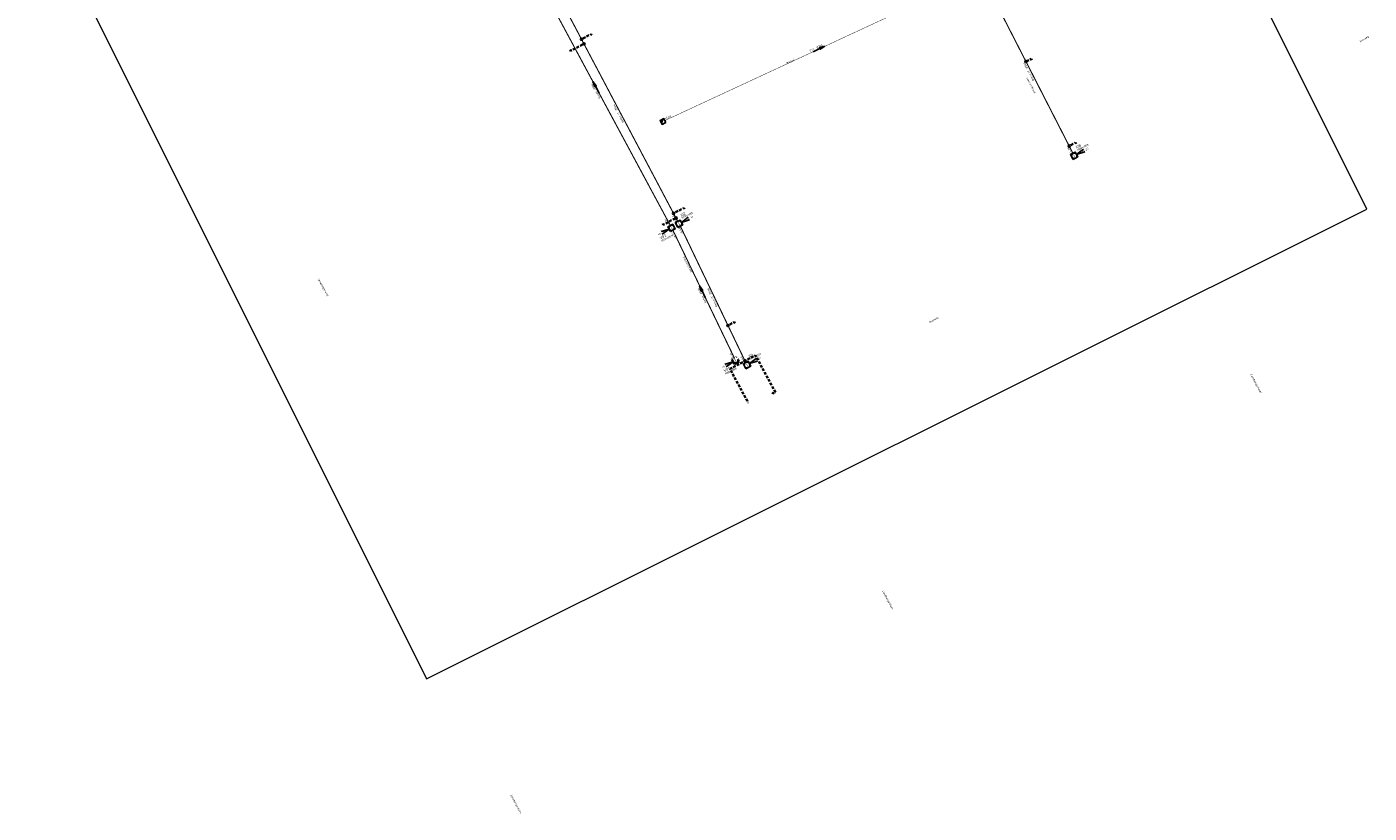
# Model space of a CAD drawing. Header units: metres. Extents: x 154356 to 156379, y 460545 to 462673.
# Tile 1 of 10: x 155170 to 155416, y 461362 to 461506. Entities that reach past the tile are written whole.
import ezdxf
from ezdxf.enums import TextEntityAlignment as Align

# ---------------------------------------------------------------- set-up
doc = ezdxf.new("R2010")
doc.units = ezdxf.units.M
for name, pattern in [('RI-GWA', [18.45, 6, -1.8, 1.75, -1.8, 1.75, -1.8, 1.75, -1.8]), ('RI-HWA-SO', [7.4, 5, -2.4]), ('RI-ITR', [10.4, 5, -1.8, 0, -1.8, 0, -1.8]), ('RI-VWA', [11, 5, -3, 0, -3])]:
    doc.linetypes.add(name, pattern=pattern)
for name, color, linetype, lineweight in [('N-OI-RI-VWA_RIOOLPUT-S', 34, 'Continuous', 25), ('N-WE-RI-GWA_DIAM-BOB-STROOMRICHTING-S', 253, 'Continuous', 25), ('N-WE-RI-GWA_RIOOLPUT_INSPECTIEPUT-S', 253, 'Continuous', 25), ('N-WE-RI-GWA_TRANSPORTLEIDING-G', 253, 'RI-GWA', 35)]:
    doc.layers.add(name, color=color, linetype=linetype, lineweight=lineweight)
for name, color, linetype, lineweight, true_color in [('N-OI-RI-VWA_TRANSPORTLEIDING-G', 20, 'RI-VWA', 35, 0xff3f00), ('N-WE-RI-HWA_HULPSTUK-S-200', 150, 'Continuous', 25, 0x007fff), ('N-WE-RI-HWA_RIOOLLEIDING_PVC_125-G', 150, 'RI-HWA-SO', 35, 0x007fff), ('N-WE-RI-ITR_DIAM-BOB-STROOMRICHTING-S', 7, 'Continuous', 25, 0x00a500), ('N-WE-RI-ITR_PUTDEKSELHOOGTE-S', 7, 'Continuous', 25, 0x00a500), ('N-WE-RI-ITR_PUTNUMMER-T25', 7, 'Continuous', 25, 0x00a500), ('N-WE-RI-ITR_RIOOLPUT-S-200', 7, 'Continuous', 25, 0x00a500), ('N-WE-RI-ITR_RIOOLPUT-T18', 7, 'Continuous', 18, 0x00a500), ('N-WE-RI-ITR_TRANSPORTLEIDING-G', 7, 'RI-ITR', 35, 0x00a500), ('N-WE-RI-VWA_DIAM-BOB-STROOMRICHTING-S', 20, 'Continuous', 25, 0xff3f00), ('N-WE-RI-VWA_PUTDEKSELHOOGTE-S', 20, 'Continuous', 25, 0xff3f00), ('N-WE-RI-VWA_PUTNUMMER-T50', 20, 'Continuous', 50, 0xff3f00), ('N-WE-RI-VWA_RIOOLPUT-T18', 20, 'Continuous', 18, 0xff3f00), ('X-XX-AL-T18', 1, 'Continuous', 18, 0xff0000)]:
    doc.layers.add(name, color=color, linetype=linetype, lineweight=lineweight, true_color=true_color)
doc.layers.add('X-XX-AL-HULPLIJN', color=4, linetype='Continuous', lineweight=18, plot=False)
doc.styles.add('NLCS-ISO', font='NLCS-ISO.ttf')
doc.styles.add('NLCS-ISO-M200-T18', font='NLCS-ISO.ttf', dxfattribs={"height": 0.36})
doc.styles.add('NLCS-ISO-M200-T25', font='NLCS-ISO.ttf', dxfattribs={"height": 0.5})

# ---------------------------------------------------------------- blocks, each defined once
blk = doc.blocks.new('SRI-PUT_INSPECTIE-SO')
at = {"flags": 128}
blk.add_lwpolyline([(-2, -2), (2, -2), (2, 2), (-2, 2)], close=True, dxfattribs=at)
blk.add_circle((0, 0), 2)
at = {"style": 'NLCS-ISO'}
blk.add_text('I', height=2.5, dxfattribs=at).set_placement((0, -0.01), align=Align.MIDDLE_CENTER)
blk = doc.blocks.new('*U17')
at = {"ltscale": 0.1}
blk.add_hatch(color=256, dxfattribs=at).paths.add_polyline_path([(8.5, 0), (3.5, -0.8), (3.5, 0.8)])
at = {"flags": 128}
blk.add_lwpolyline([(3.5, 0), (-3.5, 0)], dxfattribs=at)
at = {"ltscale": 0.1, "flags": 128}
blk.add_lwpolyline([(8.5, 0), (3.5, -0.8), (3.5, 0.8)], close=True, dxfattribs=at)
at = {"ltscale": 0.1, "style": 'NLCS-ISO'}
for tag, p in [('BOBL', (-134, 0)), ('MAT', (-1, 0.5))]:
    blk.add_attdef(tag, text='', height=1.8, dxfattribs=at).set_placement(p, align=Align.BOTTOM_RIGHT)
for tag, p in [('DIA', (1, 0.5)), ('BOBR', (134.5, 0))]:
    blk.add_attdef(tag, text='', height=1.8, dxfattribs=at).set_placement(p, align=Align.BOTTOM_LEFT)
blk = doc.blocks.new('*U16')
at = {"ltscale": 0.1}
blk.add_hatch(color=256, dxfattribs=at).paths.add_polyline_path([(8.5, 0), (3.5, -0.8), (3.5, 0.8)])
at = {"flags": 128}
blk.add_lwpolyline([(3.5, 0), (-3.5, 0)], dxfattribs=at)
at = {"ltscale": 0.1, "flags": 128}
blk.add_lwpolyline([(8.5, 0), (3.5, -0.8), (3.5, 0.8)], close=True, dxfattribs=at)
at = {"ltscale": 0.1, "style": 'NLCS-ISO'}
for tag, p in [('BOBL', (-59, 0)), ('MAT', (-1, 0.5))]:
    blk.add_attdef(tag, text='', height=1.8, dxfattribs=at).set_placement(p, align=Align.BOTTOM_RIGHT)
for tag, p in [('DIA', (1, 0.5)), ('BOBR', (57.2, 0))]:
    blk.add_attdef(tag, text='', height=1.8, dxfattribs=at).set_placement(p, align=Align.BOTTOM_LEFT)
blk = doc.blocks.new('*U42')
at = {"ltscale": 0.1, "style": 'NLCS-ISO'}
for tag, p in [('BOBL', (-80.8, 0)), ('MAT', (-1, 0.5))]:
    blk.add_attdef(tag, text='', height=1.8, dxfattribs=at).set_placement(p, align=Align.BOTTOM_RIGHT)
for tag, p in [('DIA', (1, 0.5)), ('BOBR', (81.2, 0))]:
    blk.add_attdef(tag, text='', height=1.8, dxfattribs=at).set_placement(p, align=Align.BOTTOM_LEFT)
blk = doc.blocks.new('*U55')
at = {"ltscale": 0.1, "style": 'NLCS-ISO'}
for tag, p in [('BOBL', (-62.8, 0)), ('MAT', (-1, 0.5))]:
    blk.add_attdef(tag, text='', height=1.8, dxfattribs=at).set_placement(p, align=Align.BOTTOM_RIGHT)
for tag, p in [('DIA', (1, 0.5)), ('BOBR', (62.2, 0))]:
    blk.add_attdef(tag, text='', height=1.8, dxfattribs=at).set_placement(p, align=Align.BOTTOM_LEFT)
blk = doc.blocks.new('*U56')
at = {"ltscale": 0.1, "style": 'NLCS-ISO'}
for tag, p in [('BOBL', (-108.4, 0)), ('MAT', (-1, 0.5))]:
    blk.add_attdef(tag, text='', height=1.8, dxfattribs=at).set_placement(p, align=Align.BOTTOM_RIGHT)
for tag, p in [('DIA', (1, 0.5)), ('BOBR', (108.3, 0))]:
    blk.add_attdef(tag, text='', height=1.8, dxfattribs=at).set_placement(p, align=Align.BOTTOM_LEFT)
blk = doc.blocks.new('SRI-PUTDEKSELHOOGTE-SO')
blk.add_hatch(color=256).paths.add_polyline_path([(3.7, 1.4), (3, 2.5), (0, 0)])
for p, q in [((0, 0), (6, 5)), ((0, 0), (7.3, 2.7)), ((0, 0), (3, 2.5)), ((3.1, 2.3), (3.5, 1.6))]:
    blk.add_line(p, q)
at = {"ltscale": 0.1, "style": 'NLCS-ISO'}
blk.add_attdef('PUTHGT', text='', height=1.8, rotation=30, dxfattribs=at).set_placement((5, 2.9), align=Align.MIDDLE_LEFT)
blk = doc.blocks.new('*U92')
at = {"ltscale": 0.1}
blk.add_hatch(color=256, dxfattribs=at).paths.add_polyline_path([(8.5, 0), (3.5, -0.8), (3.5, 0.8)])
at = {"flags": 128}
blk.add_lwpolyline([(3.5, 0), (-3.5, 0)], dxfattribs=at)
at = {"ltscale": 0.1, "flags": 128}
blk.add_lwpolyline([(8.5, 0), (3.5, -0.8), (3.5, 0.8)], close=True, dxfattribs=at)
at = {"ltscale": 0.1, "style": 'NLCS-ISO'}
for tag, p in [('BOBL', (-146.4, 0)), ('MAT', (-1, 0.5))]:
    blk.add_attdef(tag, text='', height=1.8, dxfattribs=at).set_placement(p, align=Align.BOTTOM_RIGHT)
for tag, p in [('DIA', (1, 0.5)), ('BOBR', (130.3, 0))]:
    blk.add_attdef(tag, text='', height=1.8, dxfattribs=at).set_placement(p, align=Align.BOTTOM_LEFT)
blk = doc.blocks.new('N-SRI-PUT_GWA-SO')
blk.add_hatch(color=256).paths.add_polyline_path([(1.4, 1.4, 0.664858), (-2, 0), (-2, 0, 0.196534), (-1.4, -1.4)])
at = {"lineweight": -3, "flags": 128}
blk.add_lwpolyline([(2, -2), (2, 2), (-2, 2), (-2, -2)], close=True, dxfattribs=at)
at = {"lineweight": -3}
blk.add_circle((0, 0), 2, dxfattribs=at)
blk = doc.blocks.new('SRI-HULP_INLAAT_125MM-SO')
h = blk.add_hatch(color=256)
h.dxf.hatch_style = 1
h.paths.add_polyline_path([(-0.7, 0.7, 0.198912), (-1, 0, 0.198912), (-0.7, -0.7), (0, 0)])
h = blk.add_hatch(color=256)
h.dxf.hatch_style = 1
h.paths.add_polyline_path([(1, 0, 0.198912), (0.7, 0.7), (0, 0), (0.7, -0.7, 0.198912)])
for p, q in [((-0.7, 0.7), (0.7, -0.7)), ((-0.7, -0.7), (0.7, 0.7))]:
    blk.add_line(p, q)
blk.add_circle((0, 0), 1)

msp = doc.modelspace()

# ---------------------------------------------------------------- linework, layer by layer
at = {"layer": 'N-OI-RI-VWA_TRANSPORTLEIDING-G', "ltscale": 0.2, "const_width": 0.2, "flags": 128}
for points in [[(155261.41, 461519.34), (155288.22, 461469.52)], [(155288.7, 461468.64), (155299.98, 461445.19)]]:
    msp.add_lwpolyline(points, dxfattribs=at)
at = {"layer": 'N-WE-RI-GWA_TRANSPORTLEIDING-G', "ltscale": 0.2, "const_width": 0.075, "flags": 128}
msp.add_lwpolyline([(155287.23, 461488.77), (155342.85, 461514.58)], dxfattribs=at)
at = {"layer": 'N-WE-RI-HWA_RIOOLLEIDING_PVC_125-G', "ltscale": 0.1, "flags": 128}
for points in [[(155273.84, 461504.41), (155273.72, 461504.63), (155271.93, 461503.68)], [(155269.81, 461501.76), (155269.93, 461501.54), (155272.37, 461502.84)], [(155354.52, 461499.87), (155354.41, 461500.09), (155353.47, 461499.59)], [(155300.12, 461451.59), (155300, 461451.81), (155298.8, 461451.16)]]:
    msp.add_lwpolyline(points, dxfattribs=at)
at = {"layer": 'N-WE-RI-ITR_TRANSPORTLEIDING-G', "ltscale": 0.2, "const_width": 0.2, "flags": 128}
for points in [[(155346.16, 461513.86), (155362.09, 461482.75)], [(155268.08, 461510.96), (155289.58, 461470.28)], [(155290.06, 461469.4), (155302.06, 461444.38)]]:
    msp.add_lwpolyline(points, dxfattribs=at)
at = {"layer": 'X-XX-AL-HULPLIJN'}
msp.add_lwpolyline([(155416.02, 461472.54), (155342.69, 461619.29), (155170.17, 461533.09), (155243.5, 461386.33)], close=True, dxfattribs=at)

# ---------------------------------------------------------------- block references
at = {"layer": 'N-OI-RI-VWA_RIOOLPUT-S', "xscale": 0.25, "yscale": 0.25, "zscale": 0.25, "rotation": 28.56407164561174}
msp.add_blockref('SRI-PUT_INSPECTIE-SO', (155288.46, 461469.08), dxfattribs=at)
at = {"layer": 'N-OI-RI-VWA_TRANSPORTLEIDING-G', "color": 30, "true_color": 0xff7f00, "xscale": 0.25, "yscale": 0.25, "zscale": 0.25, "rotation": 28.56407164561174}
msp.add_blockref('SRI-PUT_INSPECTIE-SO', (155300.19, 461444.74), dxfattribs=at)
at = {"layer": 'N-WE-RI-GWA_DIAM-BOB-STROOMRICHTING-S', "xscale": 0.2, "yscale": 0.2, "zscale": 0.2, "rotation": 24.89651628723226}
msp.add_blockref('*U92', (155315.04, 461501.68), dxfattribs=at).add_auto_attribs({'MAT': 'PVC', 'DIA': '%%c200', 'BOBL': '+5.69', 'BOBR': '+5.31'})
at = {"layer": 'N-WE-RI-GWA_RIOOLPUT_INSPECTIEPUT-S', "xscale": 0.2, "yscale": 0.2, "zscale": 0.2, "rotation": 26.55025936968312}
msp.add_blockref('N-SRI-PUT_GWA-SO', (155286.88, 461488.59), dxfattribs=at)
at = {"layer": 'N-WE-RI-HWA_HULPSTUK-S-200', "xscale": 0.2, "yscale": 0.2, "zscale": 0.2, "rotation": 28.24990663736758}
for p in [(155271.93, 461503.68), (155272.37, 461502.84), (155353.47, 461499.59), (155298.8, 461451.16)]:
    msp.add_blockref('SRI-HULP_INLAAT_125MM-SO', p, dxfattribs=at)
at = {"layer": 'N-WE-RI-ITR_DIAM-BOB-STROOMRICHTING-S', "xscale": 0.2, "yscale": 0.2, "zscale": 0.2}
for name, p, rotation, values in [('*U42', (155354.12, 461498.31), 117.1097335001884, {'MAT': 'Beton IT', 'DIA': '%%c500', 'BOBL': '+4.20', 'BOBR': '+4.20'}), ('*U56', (155278.83, 461490.62), 117.8674404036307, {'MAT': 'Beton IT', 'DIA': '%%c500', 'BOBL': '+4.40', 'BOBR': '+4.40'}), ('*U55', (155296.06, 461456.89), 115.6249090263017, {'MAT': 'Beton IT', 'DIA': '%%c500', 'BOBL': '+4.40', 'BOBR': '+4.40'})]:
    msp.add_blockref(name, p, dxfattribs=dict(at, rotation=rotation)).add_auto_attribs(values)
at = {"layer": 'N-WE-RI-ITR_PUTDEKSELHOOGTE-S', "xscale": 0.2, "yscale": 0.2, "zscale": 0.2}
for p, rotation, values in [((155362.76, 461482.55), 357.5439726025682, {'PUTHGT': '+6.25'}), ((155290.26, 461470.08), 357.5439726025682, {'PUTHGT': '+6.41'}), ((155302.74, 461444.17), 357.5439726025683, {'PUTHGT': '+6.41'})]:
    msp.add_blockref('SRI-PUTDEKSELHOOGTE-SO', p, dxfattribs=dict(at, rotation=rotation)).add_auto_attribs(values)
at = {"layer": 'N-WE-RI-ITR_RIOOLPUT-S-200', "xscale": 0.25, "yscale": 0.25, "zscale": 0.25, "rotation": 28.56407164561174}
for p in [(155362.32, 461482.31), (155289.82, 461469.84), (155302.3, 461443.93)]:
    msp.add_blockref('SRI-PUT_INSPECTIE-SO', p, dxfattribs=at)
at = {"layer": 'N-WE-RI-VWA_DIAM-BOB-STROOMRICHTING-S'}
for name, p, xscale, yscale, zscale, rotation, values in [('*U17', (155274.82, 461494.43), 0.2000000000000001, 0.2000000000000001, 0.2000000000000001, 118.2906128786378, {'MAT': 'Beton', 'DIA': '%%c300', 'BOBL': '+4.91', 'BOBR': '+4.82'}), ('*U16', (155294.34, 461456.92), 0.2, 0.2, 0.2, 115.7024580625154, {'MAT': 'Beton', 'DIA': '%%c300', 'BOBL': '+4.98', 'BOBR': '+4.92'})]:
    msp.add_blockref(name, p, dxfattribs=dict(at, xscale=xscale, yscale=yscale, zscale=zscale, rotation=rotation)).add_auto_attribs(values)
at = {"layer": 'N-WE-RI-VWA_PUTDEKSELHOOGTE-S'}
ref = msp.add_blockref('SRI-PUTDEKSELHOOGTE-SO', (155288.02, 461468.84), dxfattribs=dict(at, xscale=-0.2, yscale=0.2, zscale=0.1999999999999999, rotation=55.55654613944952))
ref.add_attrib('PUTHGT', '+6.45', dxfattribs={"layer": '0', "ltscale": 0.1, "height": 0.36, "rotation": 25.5565, "style": 'NLCS-ISO'}).set_placement((155285.95, 461467.85), align=Align.MIDDLE_LEFT)
ref = msp.add_blockref('SRI-PUTDEKSELHOOGTE-SO', (155299.75, 461444.5), dxfattribs=dict(at, xscale=-0.2, yscale=0.2, zscale=0.2, rotation=55.55654613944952))
ref.add_attrib('PUTHGT', '+6.48', dxfattribs={"layer": '0', "ltscale": 0.1, "height": 0.36, "rotation": 25.5565, "style": 'NLCS-ISO'}).set_placement((155297.68, 461443.51), align=Align.MIDDLE_LEFT)

# ---------------------------------------------------------------- texts
at = {"layer": 'X-XX-AL-T18', "style": 'NLCS-ISO-M200-T18'}
for s, rotation, p in [('Bosweg', 33.2, (155415.57, 461503.7)), ('Molpad', 25, (155310.26, 461499.55)), ('Wolvenstraat', 297.5, (155354.43, 461495.2)), ('Vossenstraat', 297.9, (155291.43, 461462.37)), ('Woestijgerweg', 299.9, (155224.52, 461458.12)), ('Bosweg', 33.1, (155336.58, 461452.18)), ('Zandbergenlaan', 298.2, (155395.65, 461440.51)), ('Zandbergenlaan', 298.4, (155328.08, 461400.82)), ('Zandbergenlaan', 298.2, (155259.86, 461363.41))]:
    msp.add_text(s, height=0.36, rotation=rotation, dxfattribs=at).set_placement(p, align=Align.MIDDLE)

# ---------------------------------------------------------------- next in the draw order: texts
at = {"layer": 'N-WE-RI-ITR_RIOOLPUT-T18', "char_height": 0.36, "attachment_point": 1, "rotation": 26.5503, "style": 'NLCS-ISO-M200-T18', "bg_fill": 3, "box_fill_scale": 1, "bg_fill_color": 256, "bg_fill_transparency": 0}
for insert in [(155362.76, 461483.49), (155290.25, 461471.03), (155302.73, 461445.12)]:
    msp.add_mtext('1000x1000', dxfattribs=dict(at, insert=insert))
at = {"layer": 'N-WE-RI-VWA_RIOOLPUT-T18', "char_height": 0.36, "attachment_point": 1, "rotation": 26.5503, "style": 'NLCS-ISO-M200-T18', "bg_fill": 3, "box_fill_scale": 1, "bg_fill_color": 256, "bg_fill_transparency": 0}
for insert in [(155286.45, 461466.8), (155298.18, 461442.45)]:
    msp.add_mtext('1000x1000', dxfattribs=dict(at, insert=insert))

# ---------------------------------------------------------------- next in the draw order: texts
at = {"layer": 'N-WE-RI-ITR_PUTNUMMER-T25', "char_height": 0.5, "attachment_point": 1, "rotation": 26.5503, "style": 'NLCS-ISO-M200-T25', "bg_fill": 3, "box_fill_scale": 1, "bg_fill_color": 256, "bg_fill_transparency": 0}
for s, insert in [('I28', (155362.54, 461484.04)), ('I02', (155290.04, 461471.57)), ('I01', (155302.52, 461445.66))]:
    msp.add_mtext(s, dxfattribs=dict(at, insert=insert))
at = {"layer": 'N-WE-RI-VWA_PUTNUMMER-T50', "char_height": 0.5, "attachment_point": 1, "rotation": 26.5503, "style": 'NLCS-ISO', "bg_fill": 3, "box_fill_scale": 1, "bg_fill_color": 256, "bg_fill_transparency": 0}
for s, insert in [('V02', (155286.18, 461467.39)), ('V01', (155297.91, 461443.04))]:
    msp.add_mtext(s, dxfattribs=dict(at, insert=insert))

# ---------------------------------------------------------------- next in the draw order: linework, layer by layer
at = {"layer": 'N-WE-RI-HWA_RIOOLLEIDING_PVC_125-G', "ltscale": 0.1, "flags": 128}
for points in [[(155362.69, 461484.52), (155362.57, 461484.74), (155361.39, 461484.1)], [(155290.84, 461472.54), (155290.73, 461472.76), (155288.81, 461471.74)], [(155286.82, 461469.88), (155286.94, 461469.66), (155289.26, 461470.9)], [(155306.93, 461438.91), (155307.05, 461438.69), (155307.49, 461438.93), (155303.84, 461445.71), (155301.92, 461444.68), (155299.17, 461443.2), (155302.49, 461437.03)]]:
    msp.add_lwpolyline(points, dxfattribs=at)

# ---------------------------------------------------------------- next in the draw order: block references
at = {"layer": 'N-WE-RI-HWA_HULPSTUK-S-200', "xscale": 0.2, "yscale": 0.2, "zscale": 0.2, "rotation": 28.24990663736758}
for p in [(155361.39, 461484.1), (155288.81, 461471.74), (155289.26, 461470.9), (155301.92, 461444.68)]:
    msp.add_blockref('SRI-HULP_INLAAT_125MM-SO', p, dxfattribs=at)

doc.saveas('drawing.dxf')
